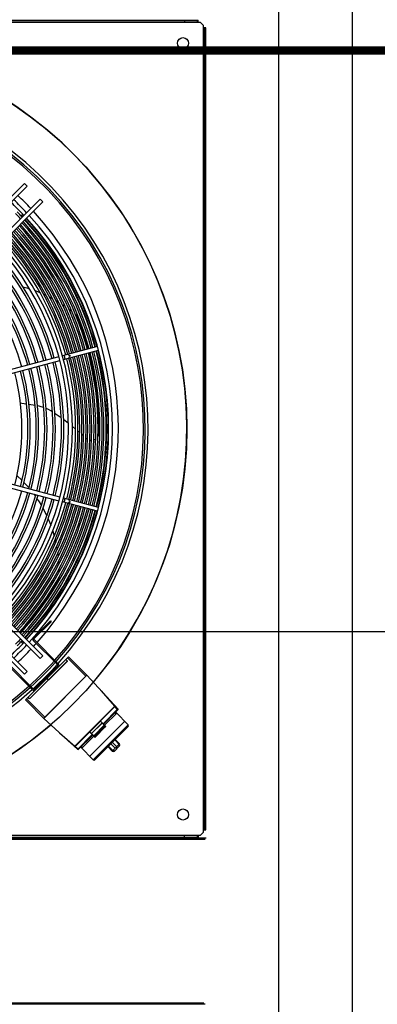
# Model space of a CAD drawing. Header units: centimetres. Extents: x -92429 to 178773, y 2337 to 428125.
# Tile 45 of 138: x 162501 to 162544, y 8977 to 9096. Entities that reach past the tile are written whole.
import ezdxf

# ---------------------------------------------------------------- set-up
doc = ezdxf.new("R2010")
doc.units = ezdxf.units.CM
doc.header["$LTSCALE"] = 50
doc.linetypes.add('DASHED', pattern=[0.75, 0.5, -0.25])
for name, color, linetype in [('Dach_Ist$0$ARCH_WIDOK_IST', 251, 'Continuous'), ('WL_rurociągi', 1, 'Continuous'), ('WL_urządzenia', 1, 'Continuous')]:
    doc.layers.add(name, color=color, linetype=linetype)
doc.layers.add('Dach_Ist$0$RYSUNKOWE_NIEDRUK', color=6, linetype='Continuous', plot=False)

msp = doc.modelspace()

# ---------------------------------------------------------------- linework, layer by layer
at = {"layer": 'Dach_Ist$0$ARCH_WIDOK_IST', "color": 8}
msp.add_line((162576.09, 9021.92, 2170), (162118.71, 9021.92, 2170), dxfattribs=at)
at = {"layer": 'Dach_Ist$0$RYSUNKOWE_NIEDRUK', "color": 8, "const_width": 1, "elevation": 2170}
msp.add_lwpolyline([(160950.09, 9220.44), (161038.39, 9507.44), (161038.39, 8972.02), (161038.39, 9092.48), (160878.25, 9092.48), (169338.27, 9092.48)], dxfattribs=at)
at = {"layer": 'WL_rurociągi'}
for p, q in [((162541.27, 8844.62, 2170), (162541.27, 9737.62, 2170)), ((162532.32, 8864.81, 2170), (162532.32, 9717.44, 2170))]:
    msp.add_line(p, q, dxfattribs=at)
at = {"layer": 'WL_urządzenia', "color": 1, "linetype": 'Continuous'}
for p, q in [((162425.18, 9096.15, 2170), (162522.51, 9096.15, 2170)), ((162522.51, 9095.87, 2170), (162425.18, 9095.87, 2170)), ((162425.27, 9095.96, 2170), (162522.42, 9095.96, 2170)), ((162520.84, 9096.15, 2170), (162520.84, 9095.96, 2170)), ((162522.42, 9095.96, 2170), (162522.42, 9096.15, 2170)), ((162522.42, 9095.96, 2170), (162522.51, 9095.96, 2170)), ((162522.51, 9095.87, 2170), (162522.51, 9096.15, 2170)), ((162522.79, 9095.87, 2170), (162522.51, 9095.87, 2170)), ((162523.16, 9095.5, 2170), (162522.79, 9095.87, 2170)), ((162523.16, 9095.22, 2170), (162523.16, 9095.5, 2170)), ((162523.44, 9095.22, 2170), (162523.16, 9095.22, 2170)), ((162523.16, 8997.89, 2170), (162523.16, 9095.22, 2170)), ((162523.25, 9095.22, 2170), (162523.25, 9095.13, 2170)), ((162523.25, 9095.13, 2170), (162523.25, 8997.98, 2170)), ((162523.44, 9095.13, 2170), (162523.25, 9095.13, 2170)), ((162523.44, 8997.89, 2170), (162523.44, 9095.22, 2170)), ((162523.44, 9093.55, 2170), (162523.25, 9093.55, 2170)), ((162477.38, 9052.32, 2170), (162501.41, 9076.35, 2170)), ((162501.74, 9076.02, 2170), (162477.77, 9052.05, 2170)), ((162501.41, 9076.35, 2170), (162501.74, 9076.02, 2170)), ((162479.34, 9050.48, 2170), (162503.31, 9074.45, 2170)), ((162503.64, 9074.12, 2170), (162479.61, 9050.09, 2170)), ((162503.31, 9074.45, 2170), (162503.64, 9074.12, 2170)), ((162501.2, 9072.6, 2170), (162501, 9072.4, 2170)), ((162501.19, 9063.8, 2170), (162501.7, 9063.66, 2170)), ((162501.7, 9063.66, 2170), (162502.02, 9063.56, 2170)), ((162502.69, 9063.33, 2170), (162503.28, 9063.1, 2170)), ((162503.7, 9062.92, 2170), (162504.02, 9062.77, 2170)), ((162504.45, 9062.57, 2170), (162504.64, 9062.46, 2170)), ((162504.64, 9062.46, 2170), (162504.78, 9062.39, 2170)), ((162505.21, 9062.15, 2170), (162505.55, 9061.95, 2170)), ((162505.99, 9061.66, 2170), (162506.33, 9061.43, 2170)), ((162506.79, 9061.1, 2170), (162507.14, 9060.83, 2170)), ((162507.6, 9060.44, 2170), (162507.63, 9060.42, 2170)), ((162507.63, 9060.42, 2170), (162507.73, 9060.31, 2170)), ((162507.73, 9060.31, 2170), (162507.84, 9060.16, 2170)), ((162507.84, 9060.16, 2170), (162507.88, 9060.06, 2170)), ((162507.88, 9060.06, 2170), (162508.12, 9059.43, 2170)), ((162508.12, 9059.43, 2170), (162509.09, 9056.5, 2170)), ((162510.27, 9056.55, 2170), (162506.02, 9055.42, 2170)), ((162506.14, 9054.97, 2170), (162510.39, 9056.11, 2170)), ((162509.09, 9056.5, 2170), (162509.15, 9056.26, 2170)), ((162509.27, 9055.81, 2170), (162509.8, 9053.47, 2170)), ((162505.57, 9055.3, 2170), (162491.07, 9051.41, 2170)), ((162491.19, 9050.96, 2170), (162505.69, 9054.85, 2170)), ((162509.8, 9053.47, 2170), (162510.26, 9050.4, 2170)), ((162501.08, 9049.64, 2170), (162500.9, 9049.67, 2170)), ((162501.66, 9049.56, 2170), (162501.08, 9049.64, 2170)), ((162510.26, 9050.4, 2170), (162510.45, 9047.33, 2170)), ((162502.7, 9049.38, 2170), (162501.94, 9049.52, 2170)), ((162503.18, 9049.29, 2170), (162502.99, 9049.33, 2170)), ((162503.41, 9049.23, 2170), (162503.18, 9049.29, 2170)), ((162503.71, 9049.15, 2170), (162503.41, 9049.23, 2170)), ((162503.75, 9049.13, 2170), (162503.71, 9049.15, 2170)), ((162504.31, 9048.9, 2170), (162504.04, 9049.02, 2170)), ((162504.6, 9048.74, 2170), (162504.31, 9048.9, 2170)), ((162504.79, 9048.62, 2170), (162504.6, 9048.74, 2170)), ((162504.81, 9048.61, 2170), (162504.79, 9048.62, 2170)), ((162505.15, 9048.38, 2170), (162505.1, 9048.42, 2170)), ((162505.87, 9047.88, 2170), (162505.15, 9048.38, 2170)), ((162506.75, 9047.22, 2170), (162506.16, 9047.67, 2170)), ((162510.45, 9047.33, 2170), (162510.46, 9046.06, 2170)), ((162507.61, 9046.53, 2170), (162507.22, 9046.85, 2170)), ((162508.1, 9046.11, 2170), (162507.89, 9046.29, 2170)), ((162510.45, 9045.98, 2170), (162510.42, 9045.8, 2170)), ((162510.46, 9046.06, 2170), (162510.45, 9045.98, 2170)), ((162508.58, 9045.69, 2170), (162508.38, 9045.87, 2170)), ((162508.59, 9045.68, 2170), (162508.58, 9045.69, 2170)), ((162508.9, 9045.39, 2170), (162508.86, 9045.44, 2170)), ((162508.95, 9045.35, 2170), (162508.9, 9045.39, 2170)), ((162509.06, 9045.27, 2170), (162508.95, 9045.35, 2170)), ((162509.44, 9045.15, 2170), (162509.34, 9045.17, 2170)), ((162509.55, 9045.15, 2170), (162509.44, 9045.15, 2170)), ((162509.97, 9045.26, 2170), (162509.83, 9045.2, 2170)), ((162510.05, 9045.3, 2170), (162509.97, 9045.26, 2170)), ((162510.35, 9045.63, 2170), (162510.33, 9045.61, 2170)), ((162510.42, 9045.8, 2170), (162510.35, 9045.63, 2170)), ((162503.31, 9018.66, 2170), (162479.34, 9042.63, 2170)), ((162479.61, 9043.02, 2170), (162503.64, 9018.99, 2170)), ((162491.07, 9041.7, 2170), (162505.57, 9037.81, 2170)), ((162505.69, 9038.26, 2170), (162491.19, 9042.15, 2170)), ((162501.41, 9016.76, 2170), (162477.38, 9040.79, 2170)), ((162477.77, 9041.06, 2170), (162501.74, 9017.09, 2170)), ((162500.49, 9040.91, 2170), (162501.11, 9040.3, 2170)), ((162501.34, 9040.06, 2170), (162501.88, 9039.46, 2170)), ((162501.88, 9039.46, 2170), (162501.94, 9039.39, 2170)), ((162502.53, 9038.63, 2170), (162502.72, 9038.37, 2170)), ((162502.92, 9038.07, 2170), (162503.1, 9037.8, 2170)), ((162503.1, 9037.8, 2170), (162503.45, 9037.24, 2170)), ((162510.27, 9036.55, 2170), (162506.02, 9037.69, 2170)), ((162510.39, 9037, 2170), (162506.14, 9038.14, 2170)), ((162503.63, 9036.91, 2170), (162504.06, 9036.07, 2170)), ((162504.06, 9036.07, 2170), (162504.1, 9035.98, 2170)), ((162504.27, 9035.62, 2170), (162504.47, 9035.14, 2170)), ((162504.47, 9035.14, 2170), (162504.59, 9034.82, 2170)), ((162504.83, 9034.15, 2170), (162505.01, 9033.54, 2170)), ((162505.12, 9033.11, 2170), (162505.21, 9032.76, 2170)), ((162505.3, 9032.3, 2170), (162505.34, 9032.08, 2170)), ((162505.34, 9032.08, 2170), (162505.37, 9031.93, 2170)), ((162505.45, 9031.44, 2170), (162505.49, 9031.05, 2170)), ((162505.54, 9030.53, 2170), (162505.57, 9030.11, 2170)), ((162505.59, 9029.55, 2170), (162505.59, 9029.11, 2170)), ((162505.44, 9028.05, 2170), (162505.1, 9027.47, 2170)), ((162505.49, 9028.14, 2170), (162505.44, 9028.05, 2170)), ((162505.55, 9028.32, 2170), (162505.49, 9028.14, 2170)), ((162505.57, 9028.47, 2170), (162505.55, 9028.32, 2170)), ((162505.57, 9028.5, 2170), (162505.57, 9028.47, 2170)), ((162505.1, 9027.47, 2170), (162503.38, 9024.91, 2170)), ((162503.38, 9024.91, 2170), (162501.43, 9022.48, 2170)), ((162501.43, 9022.48, 2170), (162500.83, 9021.8, 2170)), ((162502.49, 9021.19, 2170), (162504.56, 9023.25, 2170)), ((162504.65, 9023.15, 2170), (162502.59, 9021.09, 2170)), ((162503.9, 9022.6, 2170), (162504, 9022.5, 2170)), ((162504.56, 9023.25, 2170), (162504.65, 9023.15, 2170)), ((162502.44, 9020.94, 2170), (162502.42, 9020.92, 2170)), ((162502.42, 9020.92, 2170), (162505.44, 9017.91, 2170)), ((162502.52, 9021.02, 2170), (162502.44, 9020.94, 2170)), ((162502.52, 9021.02, 2170), (162505.54, 9018.01, 2170)), ((162501, 9020.71, 2170), (162501.2, 9020.51, 2170)), ((162506.75, 9018.89, 2170), (162501.51, 9013.65, 2170)), ((162503.64, 9018.99, 2170), (162503.31, 9018.66, 2170)), ((162504.95, 9018.4, 2170), (162505.05, 9018.5, 2170)), ((162506.42, 9018.57, 2170), (162506.62, 9018.37, 2170)), ((162506.62, 9018.76, 2170), (162508.85, 9016.53, 2170)), ((162506.75, 9018.89, 2170), (162509.18, 9016.47, 2170)), ((162502.39, 9014.86, 2170), (162499.38, 9017.88, 2170)), ((162499.48, 9017.98, 2170), (162502.49, 9014.96, 2170)), ((162502.02, 9013.79, 2170), (162506.61, 9018.38, 2170)), ((162506.62, 9018.37, 2170), (162502.03, 9013.78, 2170)), ((162502.62, 9014.96, 2170), (162505.44, 9017.78, 2170)), ((162501.74, 9017.09, 2170), (162501.41, 9016.76, 2170)), ((162508.99, 9016.65, 2170), (162503.75, 9011.41, 2170)), ((162503.87, 9011.55, 2170), (162508.85, 9016.53, 2170)), ((162504.13, 9016.27, 2170), (162504.32, 9016.09, 2170)), ((162504.31, 9016.08, 2170), (162504.13, 9016.27, 2170)), ((162508.85, 9016.53, 2170), (162508.87, 9016.56, 2170)), ((162508.87, 9016.56, 2170), (162508.9, 9016.58, 2170)), ((162508.9, 9016.58, 2170), (162508.92, 9016.6, 2170)), ((162508.92, 9016.6, 2170), (162508.95, 9016.62, 2170)), ((162508.95, 9016.62, 2170), (162508.96, 9016.64, 2170)), ((162508.96, 9016.64, 2170), (162508.98, 9016.65, 2170)), ((162508.98, 9016.65, 2170), (162508.99, 9016.65, 2170)), ((162508.99, 9016.65, 2170), (162508.99, 9016.65, 2170)), ((162512.78, 9012.53, 2170), (162508.99, 9016.65, 2170)), ((162509.18, 9016.47, 2170), (162509.17, 9016.46, 2170)), ((162501.9, 9015.35, 2170), (162502, 9015.45, 2170)), ((162501.64, 9013.78, 2170), (162503.87, 9011.55, 2170)), ((162502.03, 9013.78, 2170), (162501.83, 9013.98, 2170)), ((162512.36, 9012.88, 2170), (162510.74, 9014.75, 2170)), ((162503.93, 9011.22, 2170), (162501.51, 9013.65, 2170)), ((162507.52, 9008.04, 2170), (162512.36, 9012.88, 2170)), ((162512.39, 9012.85, 2170), (162507.55, 9008.01, 2170)), ((162512.75, 9012.57, 2170), (162510.95, 9010.76, 2170)), ((162511.74, 9013.67, 2170), (162512.65, 9012.61, 2170)), ((162512.36, 9012.88, 2170), (162512.39, 9012.85, 2170)), ((162512.66, 9012.54, 2170), (162512.39, 9012.85, 2170)), ((162512.66, 9012.54, 2170), (162512.72, 9012.6, 2170)), ((162503.75, 9011.42, 2170), (162503.76, 9011.44, 2170)), ((162503.75, 9011.41, 2170), (162503.75, 9011.42, 2170)), ((162503.75, 9011.41, 2170), (162503.75, 9011.41, 2170)), ((162503.75, 9011.41, 2170), (162507.87, 9007.62, 2170)), ((162503.76, 9011.44, 2170), (162503.78, 9011.45, 2170)), ((162503.78, 9011.45, 2170), (162503.8, 9011.48, 2170)), ((162503.8, 9011.48, 2170), (162503.82, 9011.5, 2170)), ((162503.82, 9011.5, 2170), (162503.84, 9011.53, 2170)), ((162503.84, 9011.53, 2170), (162503.87, 9011.55, 2170)), ((162512.78, 9012.47, 2170), (162511.01, 9010.7, 2170)), ((162511.14, 9010.57, 2170), (162512.61, 9012.05, 2170)), ((162512.39, 9012.08, 2170), (162512.51, 9011.95, 2170)), ((162512.49, 9012.17, 2170), (162514.02, 9010.64, 2170)), ((162503.94, 9011.23, 2170), (162503.93, 9011.22, 2170)), ((162509.33, 9006.81, 2170), (162513.59, 9011.07, 2170)), ((162510.63, 9011.06, 2170), (162509.34, 9009.77, 2170)), ((162509.54, 9009.57, 2170), (162510.83, 9010.86, 2170)), ((162510.84, 9010.84, 2170), (162509.56, 9009.56, 2170)), ((162509.76, 9006.38, 2170), (162514.02, 9010.64, 2170)), ((162509.81, 9009.31, 2170), (162511.09, 9010.59, 2170)), ((162511.1, 9010.59, 2170), (162509.81, 9009.3, 2170)), ((162509.94, 9009.32, 2170), (162511.08, 9010.46, 2170)), ((162514.02, 9010.44, 2170), (162509.96, 9006.38, 2170)), ((162511.07, 9010.43, 2170), (162509.97, 9009.33, 2170)), ((162509.98, 9009.31, 2170), (162511.09, 9010.42, 2170)), ((162511.26, 9010.42, 2170), (162509.98, 9009.14, 2170)), ((162510.05, 9009.24, 2170), (162511.16, 9010.35, 2170)), ((162511.26, 9010.42, 2170), (162510.63, 9011.06, 2170)), ((162510.65, 9011.07, 2170), (162511.26, 9010.45, 2170)), ((162511.15, 9010.34, 2170), (162511.06, 9010.42, 2170)), ((162511.19, 9010.35, 2170), (162511.08, 9010.46, 2170)), ((162511.16, 9010.35, 2170), (162511.09, 9010.42, 2170)), ((162511.18, 9010.36, 2170), (162511.25, 9010.43, 2170)), ((162505.65, 9009.66, 2170), (162507.52, 9008.04, 2170)), ((162509.64, 9009.45, 2170), (162507.83, 9007.65, 2170)), ((162509.7, 9009.39, 2170), (162507.93, 9007.62, 2170)), ((162508.35, 9007.79, 2170), (162509.83, 9009.26, 2170)), ((162509.95, 9009.14, 2170), (162509.33, 9009.75, 2170)), ((162509.34, 9009.77, 2170), (162509.98, 9009.14, 2170)), ((162510.05, 9009.21, 2170), (162509.94, 9009.32, 2170)), ((162509.97, 9009.15, 2170), (162510.04, 9009.22, 2170)), ((162510.06, 9009.25, 2170), (162509.98, 9009.34, 2170)), ((162509.98, 9009.31, 2170), (162510.05, 9009.24, 2170)), ((162509.98, 9009.14, 2170), (162509.98, 9009.14, 2170)), ((162507.79, 9007.75, 2170), (162506.73, 9008.66, 2170)), ((162507.52, 9008.04, 2170), (162507.55, 9008.01, 2170)), ((162507.55, 9008.01, 2170), (162507.86, 9007.74, 2170)), ((162507.86, 9007.74, 2170), (162507.8, 9007.68, 2170)), ((162508.23, 9007.91, 2170), (162509.76, 9006.38, 2170)), ((162508.32, 9008.01, 2170), (162508.45, 9007.89, 2170)), ((162511.55, 9007.97, 2170), (162512.07, 9007.45, 2170)), ((162511.61, 9008.04, 2170), (162512.14, 9007.51, 2170)), ((162512.42, 9007.8, 2170), (162511.9, 9008.32, 2170)), ((162512.95, 9008.33, 2170), (162512.07, 9007.45, 2170)), ((162512.08, 9008.5, 2170), (162512.6, 9007.98, 2170)), ((162512.95, 9008.06, 2170), (162512.34, 9007.45, 2170)), ((162512.89, 9008.26, 2170), (162512.36, 9008.79, 2170)), ((162512.43, 9008.85, 2170), (162512.95, 9008.33, 2170)), ((162523.44, 8999.56, 2170), (162523.25, 8999.56, 2170)), ((162425.18, 8997.24, 2170), (162522.51, 8997.24, 2170)), ((162522.42, 8997.15, 2170), (162425.27, 8997.15, 2170)), ((162520.84, 8996.96, 2170), (162520.84, 8997.15, 2170)), ((162522.51, 8997.15, 2170), (162522.42, 8997.15, 2170)), ((162522.42, 8996.96, 2170), (162522.42, 8997.15, 2170)), ((162522.51, 8997.24, 2170), (162522.51, 8996.96, 2170)), ((162522.51, 8997.24, 2170), (162522.79, 8997.24, 2170)), ((162522.79, 8997.24, 2170), (162523.16, 8997.61, 2170)), ((162523.16, 8997.89, 2170), (162523.44, 8997.89, 2170)), ((162523.16, 8997.61, 2170), (162523.16, 8997.89, 2170)), ((162523.25, 8997.98, 2170), (162523.25, 8997.89, 2170)), ((162523.25, 8997.98, 2170), (162523.44, 8997.98, 2170)), ((162523.49, 8996.87, 2170), (162424.2, 8996.87, 2170)), ((162425.18, 8996.96, 2170), (162522.51, 8996.96, 2170)), ((162523.35, 8976.73, 2170), (162417.39, 8976.73, 2170))]:
    msp.add_line(p, q, dxfattribs=at)
at = {"layer": 'WL_urządzenia', "color": 1, "linetype": 'DASHED'}
for p, q in [((162424.34, 8996.73, 2170), (162523.35, 8996.73, 2170)), ((162424.07, 8976.87, 2170), (162523.21, 8976.87, 2170))]:
    msp.add_line(p, q, dxfattribs=at)
at = {"layer": 'WL_urządzenia', "color": 1, "linetype": 'Continuous'}
for points in [[(162506.86, 9055.16, -0.407676), (162506.98, 9055.43, -0.407676), (162506.74, 9055.61)], [(162506.34, 9055.02, -0.037253), (162506.29, 9055.25, -0.037253), (162506.22, 9055.47)], [(162506.22, 9037.64, -0.037253), (162506.29, 9037.86, -0.037253), (162506.34, 9038.09)], [(162506.74, 9037.5, -0.407676), (162506.98, 9037.68, -0.407676), (162506.86, 9037.95)], [(162504.33, 9016.07, 0.207794), (162504.31, 9016.08)], [(162504.33, 9016.07, -0.207794), (162504.32, 9016.09)], [(162512.36, 9012.88, -0.050409), (162512.39, 9012.91)], [(162512.36, 9012.88, -0.039903), (162512.39, 9012.91)], [(162512.39, 9012.85, -0.395256), (162512.39, 9012.91)], [(162512.65, 9012.61, 0.383826), (162512.66, 9012.54)], [(162510.65, 9011.07, -0.279695), (162510.63, 9011.06)], [(162510.84, 9010.87, 0.039959), (162510.83, 9010.86)], [(162510.84, 9010.87, 0.413807), (162510.84, 9010.84)], [(162511.07, 9010.43, -0.080505), (162511.08, 9010.46)], [(162511.07, 9010.43, 0.372564), (162511.09, 9010.43)], [(162511.08, 9010.46, 0.05258), (162511.09, 9010.43)], [(162511.09, 9010.59, -0.390705), (162511.09, 9010.62)], [(162511.09, 9010.62, 0.408521), (162511.1, 9010.59)], [(162511.09, 9010.43, -0.213001), (162511.09, 9010.42)], [(162511.19, 9010.35, 0.350781), (162511.15, 9010.34)], [(162511.18, 9010.36, 0.308911), (162511.16, 9010.35)], [(162511.26, 9010.45, 0.308911), (162511.25, 9010.43)], [(162509.34, 9009.77, -0.279695), (162509.33, 9009.75)], [(162509.54, 9009.57, 0.039959), (162509.53, 9009.56)], [(162509.56, 9009.56, 0.413807), (162509.53, 9009.56)], [(162509.81, 9009.3, 0.408521), (162509.78, 9009.31)], [(162509.78, 9009.31, -0.390705), (162509.81, 9009.31)], [(162509.94, 9009.32, -0.080505), (162509.97, 9009.33)], [(162509.97, 9009.31, 0.05258), (162509.94, 9009.32)], [(162509.97, 9009.15, 0.308911), (162509.95, 9009.14)], [(162509.97, 9009.31, 0.372564), (162509.97, 9009.33)], [(162509.98, 9009.31, -0.213001), (162509.97, 9009.31)], [(162510.05, 9009.24, 0.308911), (162510.04, 9009.22)], [(162510.06, 9009.25, 0.350781), (162510.05, 9009.21)], [(162507.49, 9008.01, -0.050409), (162507.52, 9008.04)], [(162507.52, 9008.04, 0.039903), (162507.49, 9008.01)], [(162507.49, 9008.01, -0.395256), (162507.55, 9008.01)], [(162507.86, 9007.74, 0.383826), (162507.79, 9007.75)], [(162512.64, 9007.76, 0.393689), (162512.42, 9007.8)], [(162512.6, 9007.98, 0.393689), (162512.64, 9007.76)], [(162512.95, 9008.06, -0.353945), (162512.89, 9008.26)], [(162512.14, 9007.51, -0.353945), (162512.34, 9007.45)]]:
    msp.add_lwpolyline(points, format="xyb", dxfattribs=at)
for centre, radius in [((162473.85, 9046.55, 2170), 47.28), ((162520.66, 9093.37, 2170), 0.672), ((162520.66, 8999.74, 2170), 0.672), ((162520.66, 8999.74, 2170), 0.672)]:
    msp.add_circle(centre, radius, dxfattribs=at)
for centre, radius, start, end in [((162473.85, 9046.55, 2170), 47.28, 319.4416, 310.5584), ((162473.85, 9046.55, 2170), 42.57, 317.9961, 312.0039), ((162473.85, 9046.55, 2170), 42.22, 318.0205, 311.9795), ((162473.85, 9046.55, 2170), 42.01, 318.0356, 311.9644), ((162473.85, 9046.55, 2170), 38.96, 43.364, 46.636), ((162473.85, 9046.55, 2170), 37.78, 43.3125, 46.6875), ((162473.85, 9046.55, 2170), 38.24, 43.333, 46.667), ((162473.85, 9046.55, 2170), 37.2, 43.2866, 44.6431), ((162473.85, 9046.55, 2170), 37.48, 43.2993, 44.6457), ((162473.85, 9046.55, 2170), 37.54, 43.3021, 43.5851), ((162473.85, 9046.55, 2170), 37.73, 43.3104, 43.5921), ((162473.85, 9046.55, 2170), 38.24, 317.3619, 42.6381), ((162473.85, 9046.55, 2170), 38.96, 318.2733, 42.6821), ((162473.85, 9046.55, 2170), 36.5, 15.3638, 42.5256), ((162473.85, 9046.55, 2170), 36.71, 15.3617, 42.5399), ((162473.85, 9046.55, 2170), 36.99, 15.359, 42.5584), ((162473.85, 9046.55, 2170), 37.2, 15.3569, 42.5724), ((162473.85, 9046.55, 2170), 37.48, 15.3543, 42.5904), ((162473.85, 9046.55, 2170), 37.54, 15.3537, 42.5943), ((162473.85, 9046.55, 2170), 37.73, 15.3519, 42.6061), ((162473.85, 9046.55, 2170), 37.78, 317.3909, 42.6091), ((162473.85, 9046.55, 2170), 34.75, 15.3821, 42.4008), ((162473.85, 9046.55, 2170), 35.03, 15.3791, 42.4215), ((162473.85, 9046.55, 2170), 35.24, 15.3768, 42.4371), ((162473.85, 9046.55, 2170), 35.52, 15.3738, 42.4571), ((162473.85, 9046.55, 2170), 35.73, 15.3716, 42.4723), ((162473.85, 9046.55, 2170), 36.01, 15.3687, 42.4918), ((162473.85, 9046.55, 2170), 36.22, 15.3666, 42.5065), ((162473.85, 9046.55, 2170), 32.91, 317.7448, 42.2552), ((162473.85, 9046.55, 2170), 33.37, 317.7066, 42.2934), ((162473.85, 9046.55, 2170), 33.77, 15.3932, 42.3252), ((162473.85, 9046.55, 2170), 34.05, 15.39, 42.3471), ((162473.85, 9046.55, 2170), 34.26, 15.3876, 42.3636), ((162473.85, 9046.55, 2170), 34.54, 15.3845, 42.3848), ((162473.85, 9046.55, 2170), 31.31, 15.4241, 42.1149), ((162473.85, 9046.55, 2170), 32.05, 15.4143, 42.1817), ((162473.85, 9046.55, 2170), 32.33, 15.4107, 42.206), ((162473.85, 9046.55, 2170), 30.01, 15.4424, 41.9901), ((162473.85, 9046.55, 2170), 30.29, 15.4384, 42.0178), ((162473.85, 9046.55, 2170), 31.03, 15.4279, 42.0891), ((162473.85, 9046.55, 2170), 28.25, 15.47, 41.8025), ((162473.85, 9046.55, 2170), 28.99, 15.458, 41.8843), ((162473.85, 9046.55, 2170), 29.27, 15.4536, 41.9139), ((162473.85, 9046.55, 2170), 35.73, 345.3716, 14.6284), ((162473.85, 9046.55, 2170), 36.01, 345.3687, 14.6313), ((162473.85, 9046.55, 2170), 36.22, 345.3666, 14.6334), ((162473.85, 9046.55, 2170), 36.5, 345.3638, 14.6362), ((162473.85, 9046.55, 2170), 36.71, 345.3617, 14.6383), ((162473.85, 9046.55, 2170), 36.99, 345.359, 14.641), ((162473.85, 9046.55, 2170), 37.2, 345.3569, 14.6431), ((162473.85, 9046.55, 2170), 37.48, 345.3543, 14.6457), ((162473.85, 9046.55, 2170), 37.54, 345.3537, 14.6463), ((162473.85, 9046.55, 2170), 37.73, 345.3519, 14.6481), ((162473.85, 9046.55, 2170), 31.03, 345.4279, 14.5721), ((162473.85, 9046.55, 2170), 31.31, 345.4241, 14.5759), ((162473.85, 9046.55, 2170), 32.05, 345.4143, 14.5857), ((162473.85, 9046.55, 2170), 32.33, 345.4107, 14.5893), ((162473.85, 9046.55, 2170), 33.77, 345.3932, 14.6068), ((162473.85, 9046.55, 2170), 34.05, 345.39, 14.61), ((162473.85, 9046.55, 2170), 34.26, 345.3876, 14.6124), ((162473.85, 9046.55, 2170), 34.54, 345.3845, 14.6155), ((162473.85, 9046.55, 2170), 34.75, 345.3821, 14.6179), ((162473.85, 9046.55, 2170), 35.03, 345.3791, 14.6209), ((162473.85, 9046.55, 2170), 35.24, 345.3768, 14.6232), ((162473.85, 9046.55, 2170), 35.52, 345.3738, 14.6262), ((162473.85, 9046.55, 2170), 27.23, 345.4876, 14.5124), ((162473.85, 9046.55, 2170), 27.97, 345.4747, 14.5253), ((162473.85, 9046.55, 2170), 28.25, 345.47, 14.53), ((162473.85, 9046.55, 2170), 28.99, 345.458, 14.542), ((162473.85, 9046.55, 2170), 29.27, 345.4536, 14.5464), ((162473.85, 9046.55, 2170), 30.01, 345.4424, 14.5576), ((162473.85, 9046.55, 2170), 30.29, 345.4384, 14.5616), ((162473.85, 9046.55, 2170), 28.25, 318.1975, 344.53), ((162473.85, 9046.55, 2170), 28.99, 318.1157, 344.542), ((162473.85, 9046.55, 2170), 29.27, 318.0861, 344.5464), ((162473.85, 9046.55, 2170), 30.01, 318.0099, 344.5576), ((162473.85, 9046.55, 2170), 30.29, 317.9822, 344.5616), ((162473.85, 9046.55, 2170), 31.03, 317.9109, 344.5721), ((162473.85, 9046.55, 2170), 31.31, 317.8851, 344.5759), ((162473.85, 9046.55, 2170), 32.05, 317.8183, 344.5857), ((162473.85, 9046.55, 2170), 32.33, 317.794, 344.5893), ((162473.85, 9046.55, 2170), 33.77, 317.6748, 344.6068), ((162473.85, 9046.55, 2170), 34.05, 317.6529, 344.61), ((162473.85, 9046.55, 2170), 34.26, 317.6364, 344.6124), ((162473.85, 9046.55, 2170), 34.54, 317.6152, 344.6155), ((162473.85, 9046.55, 2170), 34.75, 317.5992, 344.6179), ((162473.85, 9046.55, 2170), 35.03, 317.5785, 344.6209), ((162473.85, 9046.55, 2170), 35.24, 317.5629, 344.6232), ((162473.85, 9046.55, 2170), 35.52, 317.5429, 344.6262), ((162473.85, 9046.55, 2170), 35.73, 317.5277, 344.6284), ((162473.85, 9046.55, 2170), 36.01, 317.5082, 344.6313), ((162473.85, 9046.55, 2170), 36.22, 317.4935, 344.6334), ((162473.85, 9046.55, 2170), 36.5, 317.4744, 344.6362), ((162473.85, 9046.55, 2170), 36.71, 317.4601, 344.6383), ((162473.85, 9046.55, 2170), 36.99, 317.4416, 344.641), ((162473.85, 9046.55, 2170), 37.2, 317.4276, 344.6431), ((162473.85, 9046.55, 2170), 37.48, 317.4096, 344.6457), ((162473.85, 9046.55, 2170), 37.54, 317.4057, 344.6463), ((162473.85, 9046.55, 2170), 37.73, 317.3939, 344.6481), ((162473.85, 9046.55, 2170), 37.2, 315.3569, 316.7134), ((162502.65, 9021.02, 2170), 0.232, 135, 201.4218), ((162502.65, 9021.02, 2170), 0.0927, 135, 225), ((162473.85, 9046.55, 2170), 37.78, 313.3125, 316.6875), ((162473.85, 9046.55, 2170), 38.24, 313.333, 316.667), ((162473.85, 9046.55, 2170), 37.48, 315.3543, 316.7007), ((162473.85, 9046.55, 2170), 38.96, 313.364, 316.636), ((162473.85, 9046.55, 2170), 37.54, 316.4149, 316.6979), ((162473.85, 9046.55, 2170), 37.73, 316.4079, 316.6896), ((162473.85, 9046.55, 2170), 38.96, 317.3179, 318.0685), ((162473.85, 9046.55, 2170), 42.01, 312.1543, 317.8457), ((162473.85, 9046.55, 2170), 42.22, 312.1685, 317.8315), ((162473.85, 9046.55, 2170), 42.57, 312.1913, 317.8087), ((162505.37, 9017.84, 2170), 0.0927, 315, 45), ((162505.37, 9017.84, 2170), 0.232, 315, 45), ((162502.56, 9015.03, 2170), 0.0927, 225, 315), ((162502.56, 9015.03, 2170), 0.232, 225, 315), ((162512.75, 9012.5, 2170), 0.0464, 315, 42.6453), ((162511.08, 9010.41, 2170), 0.0185, 45, 135), ((162511.18, 9010.36, 2170), 0.0185, 225, 315), ((162511.25, 9010.44, 2170), 0.0185, 315, 45), ((162513.92, 9010.54, 2170), 0.139, 315, 45), ((162509.96, 9009.15, 2170), 0.0185, 225, 315), ((162509.99, 9009.32, 2170), 0.0185, 135, 225), ((162510.04, 9009.22, 2170), 0.0185, 315, 45), ((162512.82, 9008.2, 2170), 0.185, 315, 45), ((162507.9, 9007.65, 2170), 0.0464, 227.3547, 315), ((162512.2, 9007.58, 2170), 0.185, 225, 315), ((162509.86, 9006.48, 2170), 0.139, 225, 315)]:
    msp.add_arc(centre, radius, start, end, dxfattribs=at)

doc.saveas('drawing.dxf')
